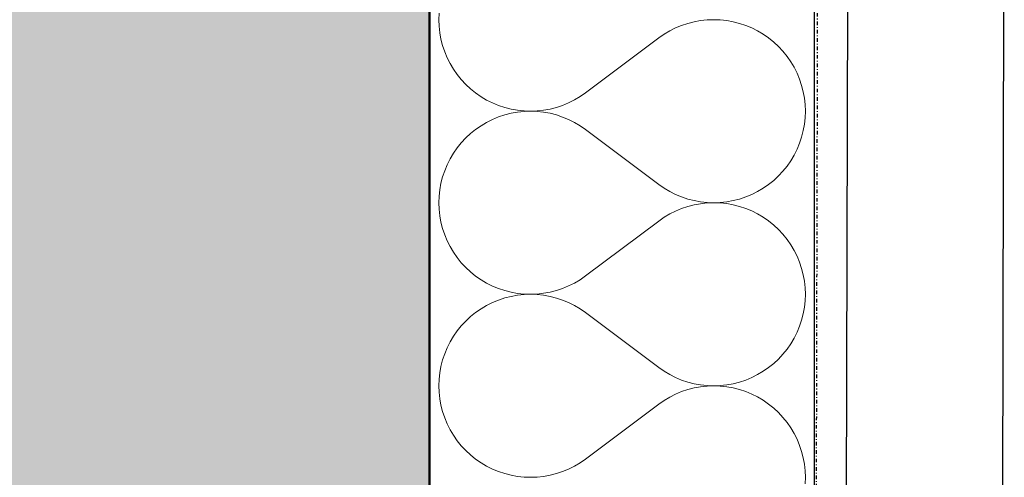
# Model space of a CAD drawing. Header units: millimetres. Extents: x -24674 to 2959, y -2716 to 20653.
# Tile 74 of 161: x -492 to -83, y 914 to 1105. Entities that reach past the tile are written whole.
import ezdxf

# ---------------------------------------------------------------- set-up
doc = ezdxf.new("R2010")
doc.units = ezdxf.units.MM
doc.header["$MEASUREMENT"] = 0
doc.linetypes.add('Wipeout_Contour', pattern=[1000, 0, -1000])
doc.linetypes.add('Čerchovaná S', pattern=[3.5, 1.5, -0.85, 0.3, -0.85])
for name, color, linetype in [('9._POHLED ZÁPADNÍ_1_Nové_Konstrukce - krov', 7, 'Continuous'), ('9._POHLED ZÁPADNÍ_1_Nové_Konstrukce - nosné', 7, 'Continuous'), ('9._POHLED ZÁPADNÍ_1_Nové_Výplně - Povrchové', 7, 'Continuous'), ('9._POHLED ZÁPADNÍ_1_Nové_Výplně – Řezové', 7, 'Continuous'), ('9._POHLED ZÁPADNÍ_1_VÝTAH VAR 1', 7, 'Continuous')]:
    doc.layers.add(name, color=color, linetype=linetype)

# ---------------------------------------------------------------- blocks, each defined once
blk = doc.blocks.new('*X13', base_point=(-27719.5, -6043.99))
at = {"layer": '9._POHLED ZÁPADNÍ_1_Nové_Výplně – Řezové', "color": 21, "linetype": 'Continuous', "lineweight": 20, "true_color": 0xffaaaa}
for p, q in [((-317.79, 1107.48), (-317.88, 1104.76)), ((-317.88, 1104.76), (-317.79, 1102.04)), ((-317.79, 1102.04), (-317.5, 1099.34)), ((-216.94, 1102.35), (-219.45, 1101.31)), ((-214.36, 1103.21), (-216.94, 1102.35)), ((-211.72, 1103.89), (-214.36, 1103.21)), ((-209.05, 1104.37), (-211.72, 1103.89)), ((-206.34, 1104.66), (-209.05, 1104.37)), ((-203.62, 1104.76), (-206.34, 1104.66)), ((-200.9, 1104.67), (-203.62, 1104.76)), ((-198.2, 1104.38), (-200.9, 1104.67)), ((-195.52, 1103.9), (-198.2, 1104.38)), ((-192.88, 1103.22), (-195.52, 1103.9)), ((-190.3, 1102.37), (-192.88, 1103.22)), ((-187.79, 1101.33), (-190.3, 1102.37)), ((-317.5, 1099.34), (-317.01, 1096.66)), ((-224.22, 1098.7), (-226.46, 1097.14)), ((-221.88, 1100.09), (-224.22, 1098.7)), ((-219.45, 1101.31), (-221.88, 1100.09)), ((-185.36, 1100.11), (-187.79, 1101.33)), ((-183.02, 1098.72), (-185.36, 1100.11)), ((-180.78, 1097.17), (-183.02, 1098.72)), ((-317.01, 1096.66), (-316.34, 1094.02)), ((-316.34, 1094.02), (-315.48, 1091.44)), ((-256.93, 1074.29), (-226.46, 1097.14)), ((-178.66, 1095.47), (-180.78, 1097.17)), ((-176.67, 1093.61), (-178.66, 1095.47)), ((-174.81, 1091.62), (-176.67, 1093.61)), ((-315.48, 1091.44), (-314.44, 1088.93)), ((-173.11, 1089.5), (-174.81, 1091.62)), ((-171.56, 1087.27), (-173.11, 1089.5)), ((-314.44, 1088.93), (-313.22, 1086.5)), ((-313.22, 1086.5), (-311.83, 1084.16)), ((-170.17, 1084.93), (-171.56, 1087.27)), ((-311.83, 1084.16), (-310.28, 1081.92)), ((-310.28, 1081.92), (-308.57, 1079.81)), ((-168.95, 1082.5), (-170.17, 1084.93)), ((-167.91, 1079.98), (-168.95, 1082.5)), ((-308.57, 1079.81), (-306.72, 1077.82)), ((-306.72, 1077.82), (-304.73, 1075.96)), ((-167.05, 1077.4), (-167.91, 1079.98)), ((-166.37, 1074.77), (-167.05, 1077.4)), ((-304.73, 1075.96), (-302.61, 1074.26)), ((-302.61, 1074.26), (-300.37, 1072.71)), ((-259.16, 1072.73), (-256.93, 1074.29)), ((-165.89, 1072.09), (-166.37, 1074.77)), ((-300.37, 1072.71), (-298.03, 1071.32)), ((-298.03, 1071.32), (-295.6, 1070.1)), ((-295.6, 1070.1), (-293.08, 1069.06)), ((-293.08, 1069.06), (-290.5, 1068.2)), ((-269.03, 1068.22), (-266.45, 1069.08)), ((-266.45, 1069.08), (-263.93, 1070.12)), ((-263.93, 1070.12), (-261.5, 1071.34)), ((-261.5, 1071.34), (-259.16, 1072.73)), ((-165.6, 1069.39), (-165.89, 1072.09)), ((-165.5, 1066.67), (-165.6, 1069.39)), ((-290.5, 1065.13), (-293.08, 1064.27)), ((-290.5, 1068.2), (-287.87, 1067.53)), ((-287.87, 1065.8), (-290.5, 1065.13)), ((-287.87, 1067.53), (-285.19, 1067.05)), ((-285.19, 1066.28), (-287.87, 1065.8)), ((-285.19, 1067.05), (-282.48, 1066.76)), ((-282.48, 1066.57), (-285.19, 1066.28)), ((-282.48, 1066.76), (-279.76, 1066.67)), ((-279.76, 1066.67), (-282.48, 1066.57)), ((-279.76, 1066.67), (-277.05, 1066.77)), ((-277.05, 1066.57), (-279.76, 1066.67)), ((-277.05, 1066.77), (-274.34, 1067.06)), ((-274.34, 1066.28), (-277.05, 1066.57)), ((-274.34, 1067.06), (-271.66, 1067.54)), ((-271.66, 1065.79), (-274.34, 1066.28)), ((-271.66, 1067.54), (-269.03, 1068.22)), ((-269.03, 1065.12), (-271.66, 1065.79)), ((-266.45, 1064.25), (-269.03, 1065.12)), ((-165.6, 1063.95), (-165.5, 1066.67)), ((-300.37, 1060.63), (-302.61, 1059.08)), ((-298.03, 1062.01), (-300.37, 1060.63)), ((-295.6, 1063.23), (-298.03, 1062.01)), ((-293.08, 1064.27), (-295.6, 1063.23)), ((-263.93, 1063.21), (-266.45, 1064.25)), ((-261.5, 1061.99), (-263.93, 1063.21)), ((-259.16, 1060.6), (-261.5, 1061.99)), ((-256.93, 1059.05), (-259.16, 1060.6)), ((-166.37, 1058.57), (-165.89, 1061.24)), ((-165.89, 1061.24), (-165.6, 1063.95)), ((-304.73, 1057.37), (-306.72, 1055.52)), ((-302.61, 1059.08), (-304.73, 1057.37)), ((-256.93, 1059.05), (-226.46, 1036.19)), ((-167.05, 1055.93), (-166.37, 1058.57)), ((-308.57, 1053.53), (-310.28, 1051.41)), ((-306.72, 1055.52), (-308.57, 1053.53)), ((-168.95, 1050.84), (-167.91, 1053.35)), ((-167.91, 1053.35), (-167.05, 1055.93)), ((-311.83, 1049.17), (-313.22, 1046.84)), ((-310.28, 1051.41), (-311.83, 1049.17)), ((-171.56, 1046.06), (-170.17, 1048.4)), ((-170.17, 1048.4), (-168.95, 1050.84)), ((-314.44, 1044.4), (-315.48, 1041.89)), ((-313.22, 1046.84), (-314.44, 1044.4)), ((-173.11, 1043.83), (-171.56, 1046.06)), ((-315.48, 1041.89), (-316.34, 1039.31)), ((-176.67, 1039.72), (-174.81, 1041.71)), ((-174.81, 1041.71), (-173.11, 1043.83)), ((-317.01, 1036.67), (-317.5, 1034)), ((-316.34, 1039.31), (-317.01, 1036.67)), ((-226.46, 1036.19), (-224.22, 1034.64)), ((-183.02, 1034.61), (-180.78, 1036.16)), ((-180.78, 1036.16), (-178.66, 1037.87)), ((-178.66, 1037.87), (-176.67, 1039.72)), ((-317.5, 1034), (-317.79, 1031.29)), ((-224.22, 1034.64), (-221.88, 1033.25)), ((-221.88, 1033.25), (-219.45, 1032.03)), ((-219.45, 1032.03), (-216.94, 1030.98)), ((-190.3, 1030.97), (-187.79, 1032.01)), ((-187.79, 1032.01), (-185.36, 1033.22)), ((-185.36, 1033.22), (-183.02, 1034.61)), ((-317.79, 1031.29), (-317.88, 1028.57)), ((-317.88, 1028.57), (-317.79, 1025.85)), ((-216.94, 1030.98), (-214.36, 1030.12)), ((-214.36, 1030.12), (-211.72, 1029.45)), ((-211.72, 1029.45), (-209.05, 1028.96)), ((-209.05, 1028.18), (-211.72, 1027.69)), ((-209.05, 1028.96), (-206.34, 1028.67)), ((-206.34, 1028.47), (-209.05, 1028.18)), ((-206.34, 1028.67), (-203.62, 1028.57)), ((-203.62, 1028.57), (-206.34, 1028.47)), ((-203.62, 1028.57), (-200.9, 1028.67)), ((-200.9, 1028.48), (-203.62, 1028.57)), ((-200.9, 1028.67), (-198.2, 1028.96)), ((-198.2, 1028.19), (-200.9, 1028.48)), ((-198.2, 1028.96), (-195.52, 1029.44)), ((-195.52, 1027.71), (-198.2, 1028.19)), ((-195.52, 1029.44), (-192.88, 1030.11)), ((-192.88, 1030.11), (-190.3, 1030.97)), ((-317.79, 1025.85), (-317.5, 1023.15)), ((-221.88, 1023.9), (-224.22, 1022.51)), ((-219.45, 1025.12), (-221.88, 1023.9)), ((-216.94, 1026.16), (-219.45, 1025.12)), ((-214.36, 1027.02), (-216.94, 1026.16)), ((-211.72, 1027.69), (-214.36, 1027.02)), ((-192.88, 1027.03), (-195.52, 1027.71)), ((-190.3, 1026.18), (-192.88, 1027.03)), ((-187.79, 1025.14), (-190.3, 1026.18)), ((-185.36, 1023.92), (-187.79, 1025.14)), ((-183.02, 1022.53), (-185.36, 1023.92)), ((-317.5, 1023.15), (-317.01, 1020.47)), ((-317.01, 1020.47), (-316.34, 1017.83)), ((-256.93, 998.1), (-226.46, 1020.95)), ((-224.22, 1022.51), (-226.46, 1020.95)), ((-180.78, 1020.98), (-183.02, 1022.53)), ((-178.66, 1019.28), (-180.78, 1020.98)), ((-316.34, 1017.83), (-315.48, 1015.25)), ((-176.67, 1017.42), (-178.66, 1019.28)), ((-174.81, 1015.43), (-176.67, 1017.42)), ((-315.48, 1015.25), (-314.44, 1012.74)), ((-314.44, 1012.74), (-313.22, 1010.31)), ((-173.11, 1013.31), (-174.81, 1015.43)), ((-171.56, 1011.08), (-173.11, 1013.31)), ((-313.22, 1010.31), (-311.83, 1007.97)), ((-311.83, 1007.97), (-310.28, 1005.73)), ((-170.17, 1008.74), (-171.56, 1011.08)), ((-168.95, 1006.31), (-170.17, 1008.74)), ((-310.28, 1005.73), (-308.57, 1003.62)), ((-308.57, 1003.62), (-306.72, 1001.63)), ((-167.91, 1003.79), (-168.95, 1006.31)), ((-167.05, 1001.21), (-167.91, 1003.79)), ((-306.72, 1001.63), (-304.73, 999.77)), ((-304.73, 999.77), (-302.61, 998.07)), ((-166.37, 998.58), (-167.05, 1001.21)), ((-302.61, 998.07), (-300.37, 996.52)), ((-300.37, 996.52), (-298.03, 995.13)), ((-298.03, 995.13), (-295.6, 993.91)), ((-263.93, 993.93), (-261.5, 995.15)), ((-261.5, 995.15), (-259.16, 996.54)), ((-259.16, 996.54), (-256.93, 998.1)), ((-165.89, 995.9), (-166.37, 998.58)), ((-165.6, 993.19), (-165.89, 995.9)), ((-295.6, 993.91), (-293.08, 992.87)), ((-293.08, 992.87), (-290.5, 992.01)), ((-290.5, 992.01), (-287.87, 991.34)), ((-287.87, 991.34), (-285.19, 990.86)), ((-274.34, 990.87), (-271.66, 991.35)), ((-271.66, 991.35), (-269.03, 992.03)), ((-269.03, 992.03), (-266.45, 992.89)), ((-266.45, 992.89), (-263.93, 993.93)), ((-165.5, 990.48), (-165.6, 993.19)), ((-295.6, 987.04), (-298.03, 985.82)), ((-293.08, 988.08), (-295.6, 987.04)), ((-290.5, 988.94), (-293.08, 988.08)), ((-287.87, 989.61), (-290.5, 988.94)), ((-285.19, 990.09), (-287.87, 989.61)), ((-285.19, 990.86), (-282.48, 990.57)), ((-282.48, 990.38), (-285.19, 990.09)), ((-282.48, 990.57), (-279.76, 990.48)), ((-279.76, 990.48), (-282.48, 990.38)), ((-279.76, 990.48), (-277.05, 990.58)), ((-277.05, 990.38), (-279.76, 990.48)), ((-277.05, 990.58), (-274.34, 990.87)), ((-274.34, 990.08), (-277.05, 990.38)), ((-271.66, 989.6), (-274.34, 990.08)), ((-269.03, 988.92), (-271.66, 989.6)), ((-266.45, 988.06), (-269.03, 988.92)), ((-263.93, 987.02), (-266.45, 988.06)), ((-261.5, 985.8), (-263.93, 987.02)), ((-165.89, 985.05), (-165.6, 987.76)), ((-165.6, 987.76), (-165.5, 990.48)), ((-302.61, 982.89), (-304.73, 981.18)), ((-300.37, 984.44), (-302.61, 982.89)), ((-298.03, 985.82), (-300.37, 984.44)), ((-259.16, 984.41), (-261.5, 985.8)), ((-256.93, 982.86), (-259.16, 984.41)), ((-256.93, 982.86), (-226.46, 960)), ((-166.37, 982.38), (-165.89, 985.05)), ((-306.72, 979.33), (-308.57, 977.34)), ((-304.73, 981.18), (-306.72, 979.33)), ((-167.91, 977.16), (-167.05, 979.74)), ((-167.05, 979.74), (-166.37, 982.38)), ((-310.28, 975.22), (-311.83, 972.98)), ((-308.57, 977.34), (-310.28, 975.22)), ((-170.17, 972.21), (-168.95, 974.64)), ((-168.95, 974.64), (-167.91, 977.16)), ((-313.22, 970.64), (-314.44, 968.21)), ((-311.83, 972.98), (-313.22, 970.64)), ((-171.56, 969.87), (-170.17, 972.21)), ((-314.44, 968.21), (-315.48, 965.7)), ((-174.81, 965.52), (-173.11, 967.64)), ((-173.11, 967.64), (-171.56, 969.87)), ((-316.34, 963.12), (-317.01, 960.48)), ((-315.48, 965.7), (-316.34, 963.12)), ((-178.66, 961.68), (-176.67, 963.53)), ((-176.67, 963.53), (-174.81, 965.52)), ((-317.01, 960.48), (-317.5, 957.8)), ((-226.46, 960), (-224.22, 958.45)), ((-224.22, 958.45), (-221.88, 957.06)), ((-185.36, 957.03), (-183.02, 958.42)), ((-183.02, 958.42), (-180.78, 959.97)), ((-180.78, 959.97), (-178.66, 961.68)), ((-317.79, 955.1), (-317.88, 952.38)), ((-317.5, 957.8), (-317.79, 955.1)), ((-221.88, 957.06), (-219.45, 955.84)), ((-219.45, 955.84), (-216.94, 954.79)), ((-216.94, 954.79), (-214.36, 953.93)), ((-192.88, 953.92), (-190.3, 954.78)), ((-190.3, 954.78), (-187.79, 955.82)), ((-187.79, 955.82), (-185.36, 957.03)), ((-317.88, 952.38), (-317.79, 949.66)), ((-216.94, 949.97), (-219.45, 948.93)), ((-214.36, 950.83), (-216.94, 949.97)), ((-214.36, 953.93), (-211.72, 953.26)), ((-211.72, 951.5), (-214.36, 950.83)), ((-211.72, 953.26), (-209.05, 952.77)), ((-209.05, 951.99), (-211.72, 951.5)), ((-209.05, 952.77), (-206.34, 952.48)), ((-206.34, 952.28), (-209.05, 951.99)), ((-206.34, 952.48), (-203.62, 952.38)), ((-203.62, 952.38), (-206.34, 952.28)), ((-203.62, 952.38), (-200.9, 952.48)), ((-200.9, 952.29), (-203.62, 952.38)), ((-200.9, 952.48), (-198.2, 952.77)), ((-198.2, 952), (-200.9, 952.29)), ((-198.2, 952.77), (-195.52, 953.25)), ((-195.52, 951.51), (-198.2, 952)), ((-195.52, 953.25), (-192.88, 953.92)), ((-192.88, 950.84), (-195.52, 951.51)), ((-190.3, 949.99), (-192.88, 950.84)), ((-187.79, 948.95), (-190.3, 949.99)), ((-317.79, 949.66), (-317.5, 946.96)), ((-317.5, 946.96), (-317.01, 944.28)), ((-224.22, 946.32), (-226.46, 944.76)), ((-221.88, 947.71), (-224.22, 946.32)), ((-219.45, 948.93), (-221.88, 947.71)), ((-185.36, 947.73), (-187.79, 948.95)), ((-183.02, 946.34), (-185.36, 947.73)), ((-180.78, 944.79), (-183.02, 946.34)), ((-317.01, 944.28), (-316.34, 941.64)), ((-256.93, 921.9), (-226.46, 944.76)), ((-178.66, 943.08), (-180.78, 944.79)), ((-176.67, 941.23), (-178.66, 943.08)), ((-316.34, 941.64), (-315.48, 939.06)), ((-315.48, 939.06), (-314.44, 936.55)), ((-174.81, 939.24), (-176.67, 941.23)), ((-173.11, 937.12), (-174.81, 939.24)), ((-314.44, 936.55), (-313.22, 934.12)), ((-313.22, 934.12), (-311.83, 931.78)), ((-171.56, 934.89), (-173.11, 937.12)), ((-170.17, 932.55), (-171.56, 934.89)), ((-311.83, 931.78), (-310.28, 929.54)), ((-310.28, 929.54), (-308.57, 927.43)), ((-168.95, 930.12), (-170.17, 932.55)), ((-167.91, 927.6), (-168.95, 930.12)), ((-308.57, 927.43), (-306.72, 925.43)), ((-306.72, 925.43), (-304.73, 923.58)), ((-167.05, 925.02), (-167.91, 927.6)), ((-304.73, 923.58), (-302.61, 921.88)), ((-302.61, 921.88), (-300.37, 920.32)), ((-259.16, 920.35), (-256.93, 921.9)), ((-166.37, 922.39), (-167.05, 925.02)), ((-165.89, 919.71), (-166.37, 922.39)), ((-300.37, 920.32), (-298.03, 918.94)), ((-298.03, 918.94), (-295.6, 917.72)), ((-295.6, 917.72), (-293.08, 916.68)), ((-266.45, 916.7), (-263.93, 917.74)), ((-263.93, 917.74), (-261.5, 918.96)), ((-261.5, 918.96), (-259.16, 920.35)), ((-165.6, 917), (-165.89, 919.71)), ((-293.08, 916.68), (-290.5, 915.82)), ((-290.5, 915.82), (-287.87, 915.15)), ((-287.87, 915.15), (-285.19, 914.67)), ((-285.19, 914.67), (-282.48, 914.38)), ((-282.48, 914.38), (-279.76, 914.29)), ((-279.76, 914.29), (-277.05, 914.38)), ((-277.05, 914.38), (-274.34, 914.68)), ((-274.34, 914.68), (-271.66, 915.16)), ((-271.66, 915.16), (-269.03, 915.84)), ((-269.03, 915.84), (-266.45, 916.7)), ((-165.5, 914.29), (-165.6, 917)), ((-165.6, 911.57), (-165.5, 914.29))]:
    blk.add_line(p, q, dxfattribs=at)
blk = doc.blocks.new('*X24', base_point=(-27719.5, -6043.99))
at = {"layer": '9._POHLED ZÁPADNÍ_1_Nové_Výplně – Řezové', "color": 21, "linetype": 'Continuous', "lineweight": 20, "true_color": 0xffaaaa}
for p, q in [((-317.79, 1107.48), (-317.88, 1104.76)), ((-317.88, 1104.76), (-317.79, 1102.04)), ((-317.79, 1102.04), (-317.5, 1099.34)), ((-216.94, 1102.35), (-219.45, 1101.31)), ((-214.36, 1103.21), (-216.94, 1102.35)), ((-211.72, 1103.89), (-214.36, 1103.21)), ((-209.05, 1104.37), (-211.72, 1103.89)), ((-206.34, 1104.66), (-209.05, 1104.37)), ((-203.62, 1104.76), (-206.34, 1104.66)), ((-200.9, 1104.67), (-203.62, 1104.76)), ((-198.2, 1104.38), (-200.9, 1104.67)), ((-195.52, 1103.9), (-198.2, 1104.38)), ((-192.88, 1103.22), (-195.52, 1103.9)), ((-190.3, 1102.37), (-192.88, 1103.22)), ((-187.79, 1101.33), (-190.3, 1102.37)), ((-317.5, 1099.34), (-317.01, 1096.66)), ((-224.22, 1098.7), (-226.46, 1097.14)), ((-221.88, 1100.09), (-224.22, 1098.7)), ((-219.45, 1101.31), (-221.88, 1100.09)), ((-185.36, 1100.11), (-187.79, 1101.33)), ((-183.02, 1098.72), (-185.36, 1100.11)), ((-180.78, 1097.17), (-183.02, 1098.72)), ((-317.01, 1096.66), (-316.34, 1094.02)), ((-316.34, 1094.02), (-315.48, 1091.44)), ((-256.93, 1074.29), (-226.46, 1097.14)), ((-178.66, 1095.47), (-180.78, 1097.17)), ((-176.67, 1093.61), (-178.66, 1095.47)), ((-174.81, 1091.62), (-176.67, 1093.61)), ((-315.48, 1091.44), (-314.44, 1088.93)), ((-173.11, 1089.5), (-174.81, 1091.62)), ((-171.56, 1087.27), (-173.11, 1089.5)), ((-314.44, 1088.93), (-313.22, 1086.5)), ((-313.22, 1086.5), (-311.83, 1084.16)), ((-170.17, 1084.93), (-171.56, 1087.27)), ((-311.83, 1084.16), (-310.28, 1081.92)), ((-310.28, 1081.92), (-308.57, 1079.81)), ((-168.95, 1082.5), (-170.17, 1084.93)), ((-167.91, 1079.98), (-168.95, 1082.5)), ((-308.57, 1079.81), (-306.72, 1077.82)), ((-306.72, 1077.82), (-304.73, 1075.96)), ((-167.05, 1077.4), (-167.91, 1079.98)), ((-166.37, 1074.77), (-167.05, 1077.4)), ((-304.73, 1075.96), (-302.61, 1074.26)), ((-302.61, 1074.26), (-300.37, 1072.71)), ((-259.16, 1072.73), (-256.93, 1074.29)), ((-165.89, 1072.09), (-166.37, 1074.77)), ((-300.37, 1072.71), (-298.03, 1071.32)), ((-298.03, 1071.32), (-295.6, 1070.1)), ((-295.6, 1070.1), (-293.08, 1069.06)), ((-293.08, 1069.06), (-290.5, 1068.2)), ((-269.03, 1068.22), (-266.45, 1069.08)), ((-266.45, 1069.08), (-263.93, 1070.12)), ((-263.93, 1070.12), (-261.5, 1071.34)), ((-261.5, 1071.34), (-259.16, 1072.73)), ((-165.6, 1069.39), (-165.89, 1072.09)), ((-165.5, 1066.67), (-165.6, 1069.39)), ((-290.5, 1065.13), (-293.08, 1064.27)), ((-290.5, 1068.2), (-287.87, 1067.53)), ((-287.87, 1065.8), (-290.5, 1065.13)), ((-287.87, 1067.53), (-285.19, 1067.05)), ((-285.19, 1066.28), (-287.87, 1065.8)), ((-285.19, 1067.05), (-282.48, 1066.76)), ((-282.48, 1066.57), (-285.19, 1066.28)), ((-282.48, 1066.76), (-279.76, 1066.67)), ((-279.76, 1066.67), (-282.48, 1066.57)), ((-279.76, 1066.67), (-277.05, 1066.77)), ((-277.05, 1066.57), (-279.76, 1066.67)), ((-277.05, 1066.77), (-274.34, 1067.06)), ((-274.34, 1066.28), (-277.05, 1066.57)), ((-274.34, 1067.06), (-271.66, 1067.54)), ((-271.66, 1065.79), (-274.34, 1066.28)), ((-271.66, 1067.54), (-269.03, 1068.22)), ((-269.03, 1065.12), (-271.66, 1065.79)), ((-266.45, 1064.25), (-269.03, 1065.12)), ((-165.6, 1063.95), (-165.5, 1066.67)), ((-300.37, 1060.63), (-302.61, 1059.08)), ((-298.03, 1062.01), (-300.37, 1060.63)), ((-295.6, 1063.23), (-298.03, 1062.01)), ((-293.08, 1064.27), (-295.6, 1063.23)), ((-263.93, 1063.21), (-266.45, 1064.25)), ((-261.5, 1061.99), (-263.93, 1063.21)), ((-259.16, 1060.6), (-261.5, 1061.99)), ((-256.93, 1059.05), (-259.16, 1060.6)), ((-166.37, 1058.57), (-165.89, 1061.24)), ((-165.89, 1061.24), (-165.6, 1063.95)), ((-304.73, 1057.37), (-306.72, 1055.52)), ((-302.61, 1059.08), (-304.73, 1057.37)), ((-256.93, 1059.05), (-226.46, 1036.19)), ((-167.05, 1055.93), (-166.37, 1058.57)), ((-308.57, 1053.53), (-310.28, 1051.41)), ((-306.72, 1055.52), (-308.57, 1053.53)), ((-168.95, 1050.84), (-167.91, 1053.35)), ((-167.91, 1053.35), (-167.05, 1055.93)), ((-311.83, 1049.17), (-313.22, 1046.84)), ((-310.28, 1051.41), (-311.83, 1049.17)), ((-171.56, 1046.06), (-170.17, 1048.4)), ((-170.17, 1048.4), (-168.95, 1050.84)), ((-314.44, 1044.4), (-315.48, 1041.89)), ((-313.22, 1046.84), (-314.44, 1044.4)), ((-173.11, 1043.83), (-171.56, 1046.06)), ((-315.48, 1041.89), (-316.34, 1039.31)), ((-176.67, 1039.72), (-174.81, 1041.71)), ((-174.81, 1041.71), (-173.11, 1043.83)), ((-317.01, 1036.67), (-317.5, 1034)), ((-316.34, 1039.31), (-317.01, 1036.67)), ((-226.46, 1036.19), (-224.22, 1034.64)), ((-183.02, 1034.61), (-180.78, 1036.16)), ((-180.78, 1036.16), (-178.66, 1037.87)), ((-178.66, 1037.87), (-176.67, 1039.72)), ((-317.5, 1034), (-317.79, 1031.29)), ((-224.22, 1034.64), (-221.88, 1033.25)), ((-221.88, 1033.25), (-219.45, 1032.03)), ((-219.45, 1032.03), (-216.94, 1030.98)), ((-190.3, 1030.97), (-187.79, 1032.01)), ((-187.79, 1032.01), (-185.36, 1033.22)), ((-185.36, 1033.22), (-183.02, 1034.61)), ((-317.79, 1031.29), (-317.88, 1028.57)), ((-317.88, 1028.57), (-317.79, 1025.85)), ((-216.94, 1030.98), (-214.36, 1030.12)), ((-214.36, 1030.12), (-211.72, 1029.45)), ((-211.72, 1029.45), (-209.05, 1028.96)), ((-209.05, 1028.18), (-211.72, 1027.69)), ((-209.05, 1028.96), (-206.34, 1028.67)), ((-206.34, 1028.47), (-209.05, 1028.18)), ((-206.34, 1028.67), (-203.62, 1028.57)), ((-203.62, 1028.57), (-206.34, 1028.47)), ((-203.62, 1028.57), (-200.9, 1028.67)), ((-200.9, 1028.48), (-203.62, 1028.57)), ((-200.9, 1028.67), (-198.2, 1028.96)), ((-198.2, 1028.19), (-200.9, 1028.48)), ((-198.2, 1028.96), (-195.52, 1029.44)), ((-195.52, 1027.71), (-198.2, 1028.19)), ((-195.52, 1029.44), (-192.88, 1030.11)), ((-192.88, 1030.11), (-190.3, 1030.97)), ((-317.79, 1025.85), (-317.5, 1023.15)), ((-221.88, 1023.9), (-224.22, 1022.51)), ((-219.45, 1025.12), (-221.88, 1023.9)), ((-216.94, 1026.16), (-219.45, 1025.12)), ((-214.36, 1027.02), (-216.94, 1026.16)), ((-211.72, 1027.69), (-214.36, 1027.02)), ((-192.88, 1027.03), (-195.52, 1027.71)), ((-190.3, 1026.18), (-192.88, 1027.03)), ((-187.79, 1025.14), (-190.3, 1026.18)), ((-185.36, 1023.92), (-187.79, 1025.14)), ((-183.02, 1022.53), (-185.36, 1023.92)), ((-317.5, 1023.15), (-317.01, 1020.47)), ((-317.01, 1020.47), (-316.34, 1017.83)), ((-256.93, 998.1), (-226.46, 1020.95)), ((-224.22, 1022.51), (-226.46, 1020.95)), ((-180.78, 1020.98), (-183.02, 1022.53)), ((-178.66, 1019.28), (-180.78, 1020.98)), ((-316.34, 1017.83), (-315.48, 1015.25)), ((-176.67, 1017.42), (-178.66, 1019.28)), ((-174.81, 1015.43), (-176.67, 1017.42)), ((-315.48, 1015.25), (-314.44, 1012.74)), ((-314.44, 1012.74), (-313.22, 1010.31)), ((-173.11, 1013.31), (-174.81, 1015.43)), ((-171.56, 1011.08), (-173.11, 1013.31)), ((-313.22, 1010.31), (-311.83, 1007.97)), ((-311.83, 1007.97), (-310.28, 1005.73)), ((-170.17, 1008.74), (-171.56, 1011.08)), ((-168.95, 1006.31), (-170.17, 1008.74)), ((-310.28, 1005.73), (-308.57, 1003.62)), ((-308.57, 1003.62), (-306.72, 1001.63)), ((-167.91, 1003.79), (-168.95, 1006.31)), ((-167.05, 1001.21), (-167.91, 1003.79)), ((-306.72, 1001.63), (-304.73, 999.77)), ((-304.73, 999.77), (-302.61, 998.07)), ((-166.37, 998.58), (-167.05, 1001.21)), ((-302.61, 998.07), (-300.37, 996.52)), ((-300.37, 996.52), (-298.03, 995.13)), ((-298.03, 995.13), (-295.6, 993.91)), ((-263.93, 993.93), (-261.5, 995.15)), ((-261.5, 995.15), (-259.16, 996.54)), ((-259.16, 996.54), (-256.93, 998.1)), ((-165.89, 995.9), (-166.37, 998.58)), ((-165.6, 993.19), (-165.89, 995.9)), ((-295.6, 993.91), (-293.08, 992.87)), ((-293.08, 992.87), (-290.5, 992.01)), ((-290.5, 992.01), (-287.87, 991.34)), ((-287.87, 991.34), (-285.19, 990.86)), ((-274.34, 990.87), (-271.66, 991.35)), ((-271.66, 991.35), (-269.03, 992.03)), ((-269.03, 992.03), (-266.45, 992.89)), ((-266.45, 992.89), (-263.93, 993.93)), ((-165.5, 990.48), (-165.6, 993.19)), ((-295.6, 987.04), (-298.03, 985.82)), ((-293.08, 988.08), (-295.6, 987.04)), ((-290.5, 988.94), (-293.08, 988.08)), ((-287.87, 989.61), (-290.5, 988.94)), ((-285.19, 990.09), (-287.87, 989.61)), ((-285.19, 990.86), (-282.48, 990.57)), ((-282.48, 990.38), (-285.19, 990.09)), ((-282.48, 990.57), (-279.76, 990.48)), ((-279.76, 990.48), (-282.48, 990.38)), ((-279.76, 990.48), (-277.05, 990.58)), ((-277.05, 990.38), (-279.76, 990.48)), ((-277.05, 990.58), (-274.34, 990.87)), ((-274.34, 990.08), (-277.05, 990.38)), ((-271.66, 989.6), (-274.34, 990.08)), ((-269.03, 988.92), (-271.66, 989.6)), ((-266.45, 988.06), (-269.03, 988.92)), ((-263.93, 987.02), (-266.45, 988.06)), ((-261.5, 985.8), (-263.93, 987.02)), ((-165.89, 985.05), (-165.6, 987.76)), ((-165.6, 987.76), (-165.5, 990.48)), ((-302.61, 982.89), (-304.73, 981.18)), ((-300.37, 984.44), (-302.61, 982.89)), ((-298.03, 985.82), (-300.37, 984.44)), ((-259.16, 984.41), (-261.5, 985.8)), ((-256.93, 982.86), (-259.16, 984.41)), ((-256.93, 982.86), (-226.46, 960)), ((-166.37, 982.38), (-165.89, 985.05)), ((-306.72, 979.33), (-308.57, 977.34)), ((-304.73, 981.18), (-306.72, 979.33)), ((-167.91, 977.16), (-167.05, 979.74)), ((-167.05, 979.74), (-166.37, 982.38)), ((-310.28, 975.22), (-311.83, 972.98)), ((-308.57, 977.34), (-310.28, 975.22)), ((-170.17, 972.21), (-168.95, 974.64)), ((-168.95, 974.64), (-167.91, 977.16)), ((-313.22, 970.64), (-314.44, 968.21)), ((-311.83, 972.98), (-313.22, 970.64)), ((-171.56, 969.87), (-170.17, 972.21)), ((-314.44, 968.21), (-315.48, 965.7)), ((-174.81, 965.52), (-173.11, 967.64)), ((-173.11, 967.64), (-171.56, 969.87)), ((-316.34, 963.12), (-317.01, 960.48)), ((-315.48, 965.7), (-316.34, 963.12)), ((-178.66, 961.68), (-176.67, 963.53)), ((-176.67, 963.53), (-174.81, 965.52)), ((-317.01, 960.48), (-317.5, 957.8)), ((-226.46, 960), (-224.22, 958.45)), ((-224.22, 958.45), (-221.88, 957.06)), ((-185.36, 957.03), (-183.02, 958.42)), ((-183.02, 958.42), (-180.78, 959.97)), ((-180.78, 959.97), (-178.66, 961.68)), ((-317.79, 955.1), (-317.88, 952.38)), ((-317.5, 957.8), (-317.79, 955.1)), ((-221.88, 957.06), (-219.45, 955.84)), ((-219.45, 955.84), (-216.94, 954.79)), ((-216.94, 954.79), (-214.36, 953.93)), ((-192.88, 953.92), (-190.3, 954.78)), ((-190.3, 954.78), (-187.79, 955.82)), ((-187.79, 955.82), (-185.36, 957.03)), ((-317.88, 952.38), (-317.79, 949.66)), ((-216.94, 949.97), (-219.45, 948.93)), ((-214.36, 950.83), (-216.94, 949.97)), ((-214.36, 953.93), (-211.72, 953.26)), ((-211.72, 951.5), (-214.36, 950.83)), ((-211.72, 953.26), (-209.05, 952.77)), ((-209.05, 951.99), (-211.72, 951.5)), ((-209.05, 952.77), (-206.34, 952.48)), ((-206.34, 952.28), (-209.05, 951.99)), ((-206.34, 952.48), (-203.62, 952.38)), ((-203.62, 952.38), (-206.34, 952.28)), ((-203.62, 952.38), (-200.9, 952.48)), ((-200.9, 952.29), (-203.62, 952.38)), ((-200.9, 952.48), (-198.2, 952.77)), ((-198.2, 952), (-200.9, 952.29)), ((-198.2, 952.77), (-195.52, 953.25)), ((-195.52, 951.51), (-198.2, 952)), ((-195.52, 953.25), (-192.88, 953.92)), ((-192.88, 950.84), (-195.52, 951.51)), ((-190.3, 949.99), (-192.88, 950.84)), ((-187.79, 948.95), (-190.3, 949.99)), ((-317.79, 949.66), (-317.5, 946.96)), ((-317.5, 946.96), (-317.01, 944.28)), ((-224.22, 946.32), (-226.46, 944.76)), ((-221.88, 947.71), (-224.22, 946.32)), ((-219.45, 948.93), (-221.88, 947.71)), ((-185.36, 947.73), (-187.79, 948.95)), ((-183.02, 946.34), (-185.36, 947.73)), ((-180.78, 944.79), (-183.02, 946.34)), ((-317.01, 944.28), (-316.34, 941.64)), ((-256.93, 921.9), (-226.46, 944.76)), ((-178.66, 943.08), (-180.78, 944.79)), ((-176.67, 941.23), (-178.66, 943.08)), ((-316.34, 941.64), (-315.48, 939.06)), ((-315.48, 939.06), (-314.44, 936.55)), ((-174.81, 939.24), (-176.67, 941.23)), ((-173.11, 937.12), (-174.81, 939.24)), ((-314.44, 936.55), (-313.22, 934.12)), ((-313.22, 934.12), (-311.83, 931.78)), ((-171.56, 934.89), (-173.11, 937.12)), ((-170.17, 932.55), (-171.56, 934.89)), ((-311.83, 931.78), (-310.28, 929.54)), ((-310.28, 929.54), (-308.57, 927.43)), ((-168.95, 930.12), (-170.17, 932.55)), ((-167.91, 927.6), (-168.95, 930.12)), ((-308.57, 927.43), (-306.72, 925.43)), ((-306.72, 925.43), (-304.73, 923.58)), ((-167.05, 925.02), (-167.91, 927.6)), ((-304.73, 923.58), (-302.61, 921.88)), ((-302.61, 921.88), (-300.37, 920.32)), ((-259.16, 920.35), (-256.93, 921.9)), ((-166.37, 922.39), (-167.05, 925.02)), ((-165.89, 919.71), (-166.37, 922.39)), ((-300.37, 920.32), (-298.03, 918.94)), ((-298.03, 918.94), (-295.6, 917.72)), ((-295.6, 917.72), (-293.08, 916.68)), ((-266.45, 916.7), (-263.93, 917.74)), ((-263.93, 917.74), (-261.5, 918.96)), ((-261.5, 918.96), (-259.16, 920.35)), ((-165.6, 917), (-165.89, 919.71)), ((-293.08, 916.68), (-290.5, 915.82)), ((-290.5, 915.82), (-287.87, 915.15)), ((-287.87, 915.15), (-285.19, 914.67)), ((-285.19, 914.67), (-282.48, 914.38)), ((-282.48, 914.38), (-279.76, 914.29)), ((-279.76, 914.29), (-277.05, 914.38)), ((-277.05, 914.38), (-274.34, 914.68)), ((-274.34, 914.68), (-271.66, 915.16)), ((-271.66, 915.16), (-269.03, 915.84)), ((-269.03, 915.84), (-266.45, 916.7)), ((-165.5, 914.29), (-165.6, 917)), ((-165.6, 911.57), (-165.5, 914.29))]:
    blk.add_line(p, q, dxfattribs=at)

msp = doc.modelspace()

# ---------------------------------------------------------------- linework, layer by layer
at = {"layer": '9._POHLED ZÁPADNÍ_1_Nové_Konstrukce - krov', "color": 1, "linetype": 'Continuous', "lineweight": 25}
for p, q in [((-149.05, 616.01), (-147.2, 1400.03)), ((-84.1, 615.85), (-82.76, 1184.64))]:
    msp.add_line(p, q, dxfattribs=at)

# ---------------------------------------------------------------- wipeouts: each hides what was drawn before it
at = {"color": 254, "linetype": 'Wipeout_Contour', "lineweight": 0, "ltscale": 36793.983046}
msp.add_wipeout([(-161.69, 351.47), (-161.69, 17956.84), (-321.69, 17969.56), (-321.69, 351.48)], dxfattribs=at).dxf.layer = '9._POHLED ZÁPADNÍ_1_Nové_Výplně - Povrchové'

# ---------------------------------------------------------------- next in the draw order: hatches: boundary and pattern name
at = {"layer": '9._POHLED ZÁPADNÍ_1_Nové_Výplně – Řezové', "linetype": 'Continuous', "lineweight": 0, "true_color": 0xf2b2b2}
msp.add_hatch(color=9, dxfattribs=at).paths.add_polyline_path([(-322, 3949.14), (-702, 3949.13), (-701.89, 351.54), (-321.89, 351.55)])

# ---------------------------------------------------------------- next in the draw order: linework, layer by layer
at = {"layer": '9._POHLED ZÁPADNÍ_1_Nové_Konstrukce - nosné', "color": 1, "linetype": 'Continuous', "lineweight": 25, "flags": 128}
for points in [[(-161.69, 351.47), (-161.69, 18117.35)], [(-321.69, 17969.56), (-321.69, 351.48)], [(-321.89, 351.55), (-322, 3949.14)]]:
    msp.add_lwpolyline(points, dxfattribs=at)

# ---------------------------------------------------------------- next in the draw order: wipeouts: each hides what was drawn before it
at = {"color": 254, "linetype": 'Wipeout_Contour', "lineweight": 0, "ltscale": 8778.600966}
msp.add_wipeout([(-321.69, 351.48), (-161.69, 351.47), (-161.69, 3949.14), (-321.69, 3949.14)], dxfattribs=at).dxf.layer = '9._POHLED ZÁPADNÍ_1_Nové_Výplně – Řezové'

# ---------------------------------------------------------------- next in the draw order: linework, layer by layer
at = {"layer": '9._POHLED ZÁPADNÍ_1_Nové_Konstrukce - nosné', "color": 1, "linetype": 'Continuous', "lineweight": 25, "flags": 128}
for points in [[(-161.69, 351.47), (-161.69, 18117.35)], [(-321.69, 17969.56), (-321.69, 351.48)]]:
    msp.add_lwpolyline(points, dxfattribs=at)

# ---------------------------------------------------------------- next in the draw order: block references
at = {"layer": '9._POHLED ZÁPADNÍ_1_VÝTAH VAR 1', "color": 9, "linetype": 'Continuous', "lineweight": 13}
msp.add_blockref('*X13', (-27719.5, -6043.99), dxfattribs=at)

# ---------------------------------------------------------------- next in the draw order: wipeouts: each hides what was drawn before it
at = {"color": 254, "linetype": 'Wipeout_Contour', "lineweight": 0, "ltscale": 8775.620918}
msp.add_wipeout([(-321.69, 351.47), (-161.69, 351.47), (-161.69, 3947.65), (-321.69, 3947.65)], dxfattribs=at).dxf.layer = '9._POHLED ZÁPADNÍ_1_Nové_Výplně – Řezové'

# ---------------------------------------------------------------- next in the draw order: linework, layer by layer
at = {"layer": '9._POHLED ZÁPADNÍ_1_Nové_Konstrukce - krov', "color": 1, "linetype": 'Čerchovaná S', "lineweight": 25}
msp.add_line((-161.55, 616.04), (-152.96, 4257.44), dxfattribs=at)
at = {"layer": '9._POHLED ZÁPADNÍ_1_Nové_Konstrukce - nosné', "color": 1, "linetype": 'Continuous', "lineweight": 25, "flags": 128}
for points in [[(-321.69, 3947.65), (-321.69, 351.47)], [(-161.69, 351.47), (-161.69, 3947.65)]]:
    msp.add_lwpolyline(points, dxfattribs=at)

# ---------------------------------------------------------------- next in the draw order: block references
at = {"layer": '9._POHLED ZÁPADNÍ_1_VÝTAH VAR 1', "color": 9, "linetype": 'Continuous', "lineweight": 13}
msp.add_blockref('*X24', (-27719.5, -6043.99), dxfattribs=at)

doc.saveas('drawing.dxf')
